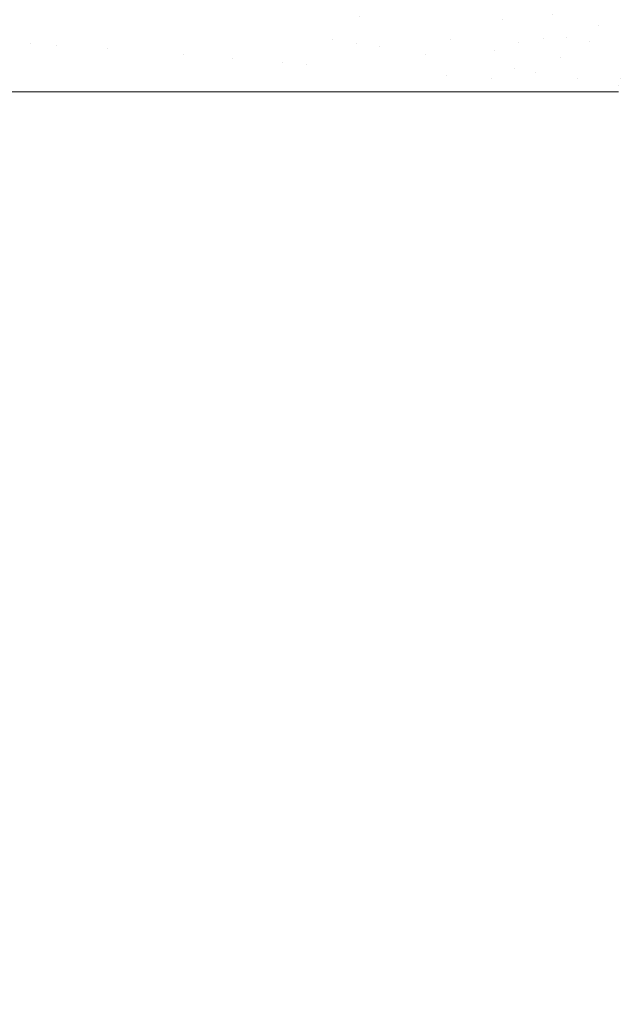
# Model space of a CAD drawing. Header units: centimetres. Extents: x -21.6 to 22.7, y 4.2 to 6.
# Tile 43 of 256: x -21.5455 to -21.5062, y 5.8401 to 5.905. Entities that reach past the tile are written whole.
import ezdxf

# ---------------------------------------------------------------- set-up
doc = ezdxf.new("R2010")
doc.units = ezdxf.units.CM
doc.header["$LTSCALE"] = 2.54
doc.layers.add('Lucido design-1', color=7, linetype='Continuous')

# ---------------------------------------------------------------- blocks, each defined once
blk = doc.blocks.new('Gruppo-3-1')
at = {"color": 7, "linetype": 'Continuous', "lineweight": 9}
for points, invisible_edges in [([(-21.544529, 5.906836, -2276.235509), (-21.546201, 5.907105, -2276.23671), (-21.546494, 5.903559, -2276.23671), (-21.54481, 5.903428, -2276.235509)], 15), ([(-21.54481, 5.903428, -2277.008831), (-21.546494, 5.903559, -2277.00763), (-21.546201, 5.907105, -2277.00763), (-21.544529, 5.906836, -2277.008831)], 15), ([(-21.530949, 5.907138, -2276.228068), (-21.532555, 5.907542, -2276.228801), (-21.532922, 5.904965, -2276.228801), (-21.531295, 5.904703, -2276.228068)], 15), ([(-21.531295, 5.904703, -2277.016272), (-21.532922, 5.904965, -2277.015539), (-21.532555, 5.907542, -2277.015539), (-21.530949, 5.907138, -2277.016272)], 15), ([(-21.531295, 5.904703, -2276.228068), (-21.52968, 5.904443, -2276.227386), (-21.529354, 5.906737, -2276.227386), (-21.530949, 5.907138, -2276.228068)], 15), ([(-21.530949, 5.907138, -2277.016272), (-21.529354, 5.906737, -2277.016954), (-21.52968, 5.904443, -2277.016954), (-21.531295, 5.904703, -2277.016272)], 15), ([(-21.512852, 5.907105, -2276.223055), (-21.51334, 5.906029, -2276.223055), (-21.510754, 5.904512, -2276.222653), (-21.510393, 5.905307, -2276.222653)], 15), ([(-21.510393, 5.905307, -2277.021687), (-21.510754, 5.904512, -2277.021687), (-21.51334, 5.906029, -2277.021285), (-21.512852, 5.907105, -2277.021285)], 15), ([(-21.507357, 5.904586, -2276.222378), (-21.506945, 5.905068, -2276.222378), (-21.508785, 5.907605, -2276.222653), (-21.509413, 5.906872, -2276.222653)], 15), ([(-21.509413, 5.906872, -2277.021687), (-21.508785, 5.907605, -2277.021687), (-21.506945, 5.905068, -2277.021962), (-21.507357, 5.904586, -2277.021962)], 15), ([(-21.54481, 5.903428, -2276.235509), (-21.543127, 5.903297, -2276.234372), (-21.542858, 5.906566, -2276.234372), (-21.544529, 5.906836, -2276.235509)], 15), ([(-21.544529, 5.906836, -2277.008831), (-21.542858, 5.906566, -2277.009968), (-21.543127, 5.903297, -2277.009968), (-21.54481, 5.903428, -2277.008831)], 15), ([(-21.541188, 5.906297, -2276.233297), (-21.542858, 5.906566, -2276.234372), (-21.543127, 5.903297, -2276.234372), (-21.541446, 5.903167, -2276.233297)], 15), ([(-21.541446, 5.903167, -2277.011043), (-21.543127, 5.903297, -2277.009968), (-21.542858, 5.906566, -2277.009968), (-21.541188, 5.906297, -2277.011043)], 15), ([(-21.527771, 5.906339, -2276.226754), (-21.529354, 5.906737, -2276.227386), (-21.52968, 5.904443, -2276.227386), (-21.528078, 5.904185, -2276.226754)], 15), ([(-21.528078, 5.904185, -2277.017586), (-21.52968, 5.904443, -2277.016954), (-21.529354, 5.906737, -2277.016954), (-21.527771, 5.906339, -2277.017586)], 15), ([(-21.521813, 5.903175, -2276.224693), (-21.521235, 5.906463, -2276.224693), (-21.523108, 5.905165, -2276.225141)], 11), ([(-21.523108, 5.905165, -2277.019198), (-21.521235, 5.906463, -2277.019646), (-21.521813, 5.903175, -2277.019646)], 11), ([(-21.521813, 5.903175, -2276.224693), (-21.520286, 5.902929, -2276.224288), (-21.519756, 5.905944, -2276.224288), (-21.521235, 5.906463, -2276.224693)], 15), ([(-21.521235, 5.906463, -2277.019646), (-21.519756, 5.905944, -2277.020052), (-21.520286, 5.902929, -2277.020052), (-21.521813, 5.903175, -2277.019646)], 15), ([(-21.518295, 5.905431, -2276.223922), (-21.51685, 5.904924, -2276.223596), (-21.516482, 5.906238, -2276.223596), (-21.517887, 5.906886, -2276.223922)], 15), ([(-21.517887, 5.906886, -2277.020418), (-21.516482, 5.906238, -2277.020744), (-21.51685, 5.904924, -2277.020744), (-21.518295, 5.905431, -2277.020418)], 15), ([(-21.515094, 5.905598, -2276.223307), (-21.513724, 5.904965, -2276.223055), (-21.51334, 5.906029, -2276.223055), (-21.514659, 5.906803, -2276.223307)], 15), ([(-21.514659, 5.906803, -2277.021032), (-21.51334, 5.906029, -2277.021285), (-21.513724, 5.904965, -2277.021285), (-21.515094, 5.905598, -2277.021032)], 15), ([(-21.509413, 5.906872, -2276.222653), (-21.509947, 5.906099, -2276.222653), (-21.507708, 5.904079, -2276.222378), (-21.507357, 5.904586, -2276.222378)], 15), ([(-21.507357, 5.904586, -2277.021962), (-21.507708, 5.904079, -2277.021962), (-21.509947, 5.906099, -2277.021687), (-21.509413, 5.906872, -2277.021687)], 15), ([(-21.541446, 5.903167, -2276.233297), (-21.539768, 5.903036, -2276.232282), (-21.539522, 5.906029, -2276.232282), (-21.541188, 5.906297, -2276.233297)], 15), ([(-21.541188, 5.906297, -2277.011043), (-21.539522, 5.906029, -2277.012058), (-21.539768, 5.903036, -2277.012058), (-21.541446, 5.903167, -2277.011043)], 15), ([(-21.53786, 5.905761, -2276.231327), (-21.539522, 5.906029, -2276.232282), (-21.539768, 5.903036, -2276.232282), (-21.538096, 5.902906, -2276.231327)], 15), ([(-21.538096, 5.902906, -2277.013013), (-21.539768, 5.903036, -2277.012058), (-21.539522, 5.906029, -2277.012058), (-21.53786, 5.905761, -2277.013013)], 15), ([(-21.538096, 5.902906, -2276.231327), (-21.53643, 5.902777, -2276.230429), (-21.536206, 5.905495, -2276.230429), (-21.53786, 5.905761, -2276.231327)], 15), ([(-21.53786, 5.905761, -2277.013013), (-21.536206, 5.905495, -2277.013911), (-21.53643, 5.902777, -2277.013911), (-21.538096, 5.902906, -2277.013013)], 15), ([(-21.528078, 5.904185, -2276.226754), (-21.526489, 5.903929, -2276.22617), (-21.526202, 5.905944, -2276.22617), (-21.527771, 5.906339, -2276.226754)], 15), ([(-21.527771, 5.906339, -2277.017586), (-21.526202, 5.905944, -2277.01817), (-21.526489, 5.903929, -2277.01817), (-21.528078, 5.904185, -2277.017586)], 15), ([(-21.526202, 5.905944, -2276.22617), (-21.526489, 5.903929, -2276.22617), (-21.524915, 5.903675, -2276.225633), (-21.524647, 5.905553, -2276.225633)], 15), ([(-21.524647, 5.905553, -2277.018707), (-21.524915, 5.903675, -2277.018707), (-21.526489, 5.903929, -2277.01817), (-21.526202, 5.905944, -2277.01817)], 15), ([(-21.518295, 5.905431, -2276.223922), (-21.519756, 5.905944, -2276.224288), (-21.520286, 5.902929, -2276.224288), (-21.518777, 5.902686, -2276.223922)], 15), ([(-21.518777, 5.902686, -2277.020418), (-21.520286, 5.902929, -2277.020052), (-21.519756, 5.905944, -2277.020052), (-21.518295, 5.905431, -2277.020418)], 15), ([(-21.515094, 5.905598, -2276.223307), (-21.516482, 5.906238, -2276.223596), (-21.51685, 5.904924, -2276.223596), (-21.515423, 5.904423, -2276.223307)], 15), ([(-21.515423, 5.904423, -2277.021032), (-21.51685, 5.904924, -2277.020744), (-21.516482, 5.906238, -2277.020744), (-21.515094, 5.905598, -2277.021032)], 15), ([(-21.511038, 5.903726, -2276.222653), (-21.510754, 5.904512, -2276.222653), (-21.51334, 5.906029, -2276.223055), (-21.513724, 5.904965, -2276.223055)], 15), ([(-21.513724, 5.904965, -2277.021285), (-21.51334, 5.906029, -2277.021285), (-21.510754, 5.904512, -2277.021687), (-21.511038, 5.903726, -2277.021687)], 15), ([(-21.508001, 5.903559, -2276.222378), (-21.507708, 5.904079, -2276.222378), (-21.509947, 5.906099, -2276.222653), (-21.510393, 5.905307, -2276.222653)], 15), ([(-21.510393, 5.905307, -2277.021687), (-21.509947, 5.906099, -2277.021687), (-21.507708, 5.904079, -2277.021962), (-21.508001, 5.903559, -2277.021962)], 15), ([(-21.504664, 5.903012, -2276.22222), (-21.505944, 5.905899, -2276.222378), (-21.506473, 5.90551, -2276.222378)], 11), ([(-21.506473, 5.90551, -2277.021962), (-21.505944, 5.905899, -2277.021962), (-21.504664, 5.903012, -2277.02212)], 11), ([(-21.534559, 5.905229, -2276.229588), (-21.536206, 5.905495, -2276.230429), (-21.53643, 5.902777, -2276.230429), (-21.534772, 5.902648, -2276.229588)], 15), ([(-21.534772, 5.902648, -2277.014752), (-21.53643, 5.902777, -2277.013911), (-21.536206, 5.905495, -2277.013911), (-21.534559, 5.905229, -2277.014752)], 15), ([(-21.534772, 5.902648, -2276.229588), (-21.533124, 5.90252, -2276.228801), (-21.532922, 5.904965, -2276.228801), (-21.534559, 5.905229, -2276.229588)], 15), ([(-21.534559, 5.905229, -2277.014752), (-21.532922, 5.904965, -2277.015539), (-21.533124, 5.90252, -2277.015539), (-21.534772, 5.902648, -2277.014752)], 15), ([(-21.524647, 5.905553, -2276.225633), (-21.524915, 5.903675, -2276.225633), (-21.523356, 5.903424, -2276.225141), (-21.523108, 5.905165, -2276.225141)], 15), ([(-21.523108, 5.905165, -2277.019198), (-21.523356, 5.903424, -2277.019198), (-21.524915, 5.903675, -2277.018707), (-21.524647, 5.905553, -2277.018707)], 15), ([(-21.523108, 5.905165, -2276.225141), (-21.523356, 5.903424, -2276.225141), (-21.521813, 5.903175, -2276.224693)], 11), ([(-21.521813, 5.903175, -2277.019646), (-21.523356, 5.903424, -2277.019198), (-21.523108, 5.905165, -2277.019198)], 11), ([(-21.517113, 5.903657, -2276.223596), (-21.51685, 5.904924, -2276.223596), (-21.518295, 5.905431, -2276.223922), (-21.518777, 5.902686, -2276.223922)], 15), ([(-21.518777, 5.902686, -2277.020418), (-21.518295, 5.905431, -2277.020418), (-21.51685, 5.904924, -2277.020744), (-21.517113, 5.903657, -2277.020744)], 15), ([(-21.515423, 5.904423, -2276.223307), (-21.514015, 5.903929, -2276.223055), (-21.513724, 5.904965, -2276.223055), (-21.515094, 5.905598, -2276.223307)], 15), ([(-21.515094, 5.905598, -2277.021032), (-21.513724, 5.904965, -2277.021285), (-21.514015, 5.903929, -2277.021285), (-21.515423, 5.904423, -2277.021032)], 15), ([(-21.510393, 5.905307, -2276.222653), (-21.510754, 5.904512, -2276.222653), (-21.509487, 5.903769, -2276.2225)], 11), ([(-21.509487, 5.903769, -2277.02184), (-21.510754, 5.904512, -2277.021687), (-21.510393, 5.905307, -2277.021687)], 11), ([(-21.509487, 5.903769, -2276.2225), (-21.508238, 5.903036, -2276.222378), (-21.508001, 5.903559, -2276.222378), (-21.510393, 5.905307, -2276.222653)], 15), ([(-21.510393, 5.905307, -2277.021687), (-21.508001, 5.903559, -2277.021962), (-21.508238, 5.903036, -2277.021962), (-21.509487, 5.903769, -2277.02184)], 15), ([(-21.506473, 5.90551, -2276.222378), (-21.506945, 5.905068, -2276.222378), (-21.505157, 5.902603, -2276.22222), (-21.504664, 5.903012, -2276.22222)], 15), ([(-21.504664, 5.903012, -2277.02212), (-21.505157, 5.902603, -2277.02212), (-21.506945, 5.905068, -2277.021962), (-21.506473, 5.90551, -2277.021962)], 15), ([(-21.531295, 5.904703, -2276.228068), (-21.532922, 5.904965, -2276.228801), (-21.533124, 5.90252, -2276.228801), (-21.531486, 5.902393, -2276.228068)], 15), ([(-21.531486, 5.902393, -2277.016272), (-21.533124, 5.90252, -2277.015539), (-21.532922, 5.904965, -2277.015539), (-21.531295, 5.904703, -2277.016272)], 15), ([(-21.531486, 5.902393, -2276.228068), (-21.52986, 5.902266, -2276.227386), (-21.52968, 5.904443, -2276.227386), (-21.531295, 5.904703, -2276.228068)], 15), ([(-21.531295, 5.904703, -2277.016272), (-21.52968, 5.904443, -2277.016954), (-21.52986, 5.902266, -2277.016954), (-21.531486, 5.902393, -2277.016272)], 15), ([(-21.528078, 5.904185, -2276.226754), (-21.52968, 5.904443, -2276.227386), (-21.52986, 5.902266, -2276.227386), (-21.528246, 5.902141, -2276.226754)], 15), ([(-21.528246, 5.902141, -2277.017586), (-21.52986, 5.902266, -2277.016954), (-21.52968, 5.904443, -2277.016954), (-21.528078, 5.904185, -2277.017586)], 15), ([(-21.515423, 5.904423, -2276.223307), (-21.51685, 5.904924, -2276.223596), (-21.517113, 5.903657, -2276.223596), (-21.515659, 5.903291, -2276.223307)], 15), ([(-21.515659, 5.903291, -2277.021032), (-21.517113, 5.903657, -2277.020744), (-21.51685, 5.904924, -2277.020744), (-21.515423, 5.904423, -2277.021032)], 15), ([(-21.513724, 5.904965, -2276.223055), (-21.514015, 5.903929, -2276.223055), (-21.512624, 5.903441, -2276.222837)], 11), ([(-21.512624, 5.903441, -2277.021503), (-21.514015, 5.903929, -2277.021285), (-21.513724, 5.904965, -2277.021285)], 11), ([(-21.512624, 5.903441, -2276.222837), (-21.511252, 5.902959, -2276.222653), (-21.511038, 5.903726, -2276.222653), (-21.513724, 5.904965, -2276.223055)], 15), ([(-21.513724, 5.904965, -2277.021285), (-21.511038, 5.903726, -2277.021687), (-21.511252, 5.902959, -2277.021687), (-21.512624, 5.903441, -2277.021503)], 15), ([(-21.509487, 5.903769, -2276.2225), (-21.510754, 5.904512, -2276.222653), (-21.511038, 5.903726, -2276.222653)], 11), ([(-21.511038, 5.903726, -2277.021687), (-21.510754, 5.904512, -2277.021687), (-21.509487, 5.903769, -2277.02184)], 11), ([(-21.507357, 5.904586, -2276.222378), (-21.507708, 5.904079, -2276.222378), (-21.505533, 5.902116, -2276.22222), (-21.505157, 5.902603, -2276.22222)], 15), ([(-21.505157, 5.902603, -2277.02212), (-21.505533, 5.902116, -2277.02212), (-21.507708, 5.904079, -2277.021962), (-21.507357, 5.904586, -2277.021962)], 15), ([(-21.505157, 5.902603, -2276.22222), (-21.506945, 5.905068, -2276.222378), (-21.507357, 5.904586, -2276.222378)], 11), ([(-21.507357, 5.904586, -2277.021962), (-21.506945, 5.905068, -2277.021962), (-21.505157, 5.902603, -2277.02212)], 11), ([(-21.528246, 5.902141, -2276.226754), (-21.526647, 5.902017, -2276.22617), (-21.526489, 5.903929, -2276.22617), (-21.528078, 5.904185, -2276.226754)], 15), ([(-21.528078, 5.904185, -2277.017586), (-21.526489, 5.903929, -2277.01817), (-21.526647, 5.902017, -2277.01817), (-21.528246, 5.902141, -2277.017586)], 15), ([(-21.524915, 5.903675, -2276.225633), (-21.526489, 5.903929, -2276.22617), (-21.526647, 5.902017, -2276.22617)], 11), ([(-21.526647, 5.902017, -2277.01817), (-21.526489, 5.903929, -2277.01817), (-21.524915, 5.903675, -2277.018707)], 11), ([(-21.515659, 5.903291, -2276.223307), (-21.514222, 5.902929, -2276.223055), (-21.514015, 5.903929, -2276.223055), (-21.515423, 5.904423, -2276.223307)], 15), ([(-21.515423, 5.904423, -2277.021032), (-21.514015, 5.903929, -2277.021285), (-21.514222, 5.902929, -2277.021285), (-21.515659, 5.903291, -2277.021032)], 15), ([(-21.512624, 5.903441, -2276.222837), (-21.514015, 5.903929, -2276.223055), (-21.514222, 5.902929, -2276.223055)], 11), ([(-21.514222, 5.902929, -2277.021285), (-21.514015, 5.903929, -2277.021285), (-21.512624, 5.903441, -2277.021503)], 11), ([(-21.505533, 5.902116, -2276.22222), (-21.507708, 5.904079, -2276.222378), (-21.508001, 5.903559, -2276.222378)], 11), ([(-21.508001, 5.903559, -2277.021962), (-21.507708, 5.904079, -2277.021962), (-21.505533, 5.902116, -2277.02212)], 11), ([(-21.54481, 5.903428, -2276.235509), (-21.546494, 5.903559, -2276.23671), (-21.546847, 5.900212, -2276.236904), (-21.544888, 5.900212, -2276.235521)], 11), ([(-21.544887, 5.900212, -2277.008817), (-21.546458, 5.900212, -2277.007721), (-21.546494, 5.903559, -2277.00763), (-21.54481, 5.903428, -2277.008831)], 14), ([(-21.54481, 5.903428, -2276.235509), (-21.544888, 5.900212, -2276.235521), (-21.544116, 5.900212, -2276.234975)], 9), ([(-21.543724, 5.900212, -2277.009627), (-21.544887, 5.900212, -2277.008817), (-21.54481, 5.903428, -2277.008831)], 10), ([(-21.543127, 5.903297, -2276.234372), (-21.54481, 5.903428, -2276.235509), (-21.544116, 5.900212, -2276.234975)], 11), ([(-21.54481, 5.903428, -2277.008831), (-21.543127, 5.903297, -2277.009968), (-21.543724, 5.900212, -2277.009627)], 11), ([(-21.544116, 5.900212, -2276.234975), (-21.543202, 5.900212, -2276.234385), (-21.543127, 5.903297, -2276.234372)], 10), ([(-21.540972, 5.900212, -2277.011383), (-21.543724, 5.900212, -2277.009627), (-21.543127, 5.903297, -2277.009968), (-21.541446, 5.903167, -2277.011043)], 14), ([(-21.541446, 5.903167, -2276.233297), (-21.543127, 5.903297, -2276.234372), (-21.543202, 5.900212, -2276.234385), (-21.541366, 5.900212, -2276.233198)], 11), ([(-21.541366, 5.900212, -2276.233198), (-21.539836, 5.900212, -2276.232296), (-21.539768, 5.903036, -2276.232282), (-21.541446, 5.903167, -2276.233297)], 14), ([(-21.541446, 5.903167, -2277.011043), (-21.539768, 5.903036, -2277.012058), (-21.540972, 5.900212, -2277.011383)], 11), ([(-21.526647, 5.902017, -2276.22617), (-21.525104, 5.900212, -2276.225641), (-21.524915, 5.903675, -2276.225633)], 11), ([(-21.524915, 5.903675, -2277.018707), (-21.525103, 5.900212, -2277.018695), (-21.526647, 5.902017, -2277.01817)], 11), ([(-21.524915, 5.903675, -2276.225633), (-21.525104, 5.900212, -2276.225641), (-21.524656, 5.900212, -2276.225488)], 9), ([(-21.524257, 5.900212, -2277.018977), (-21.525103, 5.900212, -2277.018695), (-21.524915, 5.903675, -2277.018707)], 10), ([(-21.523356, 5.903424, -2276.225141), (-21.524915, 5.903675, -2276.225633), (-21.524656, 5.900212, -2276.225488)], 11), ([(-21.524915, 5.903675, -2277.018707), (-21.523356, 5.903424, -2277.019198), (-21.524257, 5.900212, -2277.018977)], 11), ([(-21.524656, 5.900212, -2276.225488), (-21.52353, 5.900212, -2276.225155), (-21.523356, 5.903424, -2276.225141)], 10), ([(-21.52146, 5.900212, -2277.019787), (-21.524257, 5.900212, -2277.018977), (-21.523356, 5.903424, -2277.019198), (-21.521813, 5.903175, -2277.019646)], 14), ([(-21.521813, 5.903175, -2276.224693), (-21.523356, 5.903424, -2276.225141), (-21.52353, 5.900212, -2276.225155), (-21.52186, 5.900212, -2276.224661)], 11), ([(-21.52186, 5.900212, -2276.224661), (-21.520433, 5.900212, -2276.224302), (-21.520286, 5.902929, -2276.224288), (-21.521813, 5.903175, -2276.224693)], 14), ([(-21.521813, 5.903175, -2277.019646), (-21.520286, 5.902929, -2277.020052), (-21.52146, 5.900212, -2277.019787)], 11), ([(-21.518777, 5.902686, -2276.223922), (-21.517286, 5.902446, -2276.223596), (-21.517113, 5.903657, -2276.223596)], 11), ([(-21.517113, 5.903657, -2277.020744), (-21.517286, 5.902446, -2277.020744), (-21.518777, 5.902686, -2277.020418)], 11), ([(-21.515659, 5.903291, -2276.223307), (-21.517113, 5.903657, -2276.223596), (-21.517286, 5.902446, -2276.223596), (-21.515813, 5.902208, -2276.223307)], 15), ([(-21.515813, 5.902208, -2277.021032), (-21.517286, 5.902446, -2277.020744), (-21.517113, 5.903657, -2277.020744), (-21.515659, 5.903291, -2277.021032)], 15), ([(-21.515813, 5.902208, -2276.223307), (-21.514358, 5.901974, -2276.223055), (-21.514222, 5.902929, -2276.223055), (-21.515659, 5.903291, -2276.223307)], 15), ([(-21.515659, 5.903291, -2277.021032), (-21.514222, 5.902929, -2277.021285), (-21.514358, 5.901974, -2277.021285), (-21.515813, 5.902208, -2277.021032)], 15), ([(-21.514222, 5.902929, -2276.223055), (-21.514358, 5.901974, -2276.223055), (-21.512923, 5.901743, -2276.222837), (-21.512624, 5.903441, -2276.222837)], 15), ([(-21.512624, 5.903441, -2277.021503), (-21.512923, 5.901743, -2277.021503), (-21.514358, 5.901974, -2277.021285), (-21.514222, 5.902929, -2277.021285)], 15), ([(-21.512923, 5.901743, -2276.222837), (-21.511506, 5.901515, -2276.222653), (-21.511252, 5.902959, -2276.222653), (-21.512624, 5.903441, -2276.222837)], 15), ([(-21.512624, 5.903441, -2277.021503), (-21.511252, 5.902959, -2277.021687), (-21.511506, 5.901515, -2277.021687), (-21.512923, 5.901743, -2277.021503)], 15), ([(-21.511038, 5.903726, -2276.222653), (-21.511252, 5.902959, -2276.222653), (-21.509899, 5.902485, -2276.2225), (-21.509487, 5.903769, -2276.2225)], 15), ([(-21.509487, 5.903769, -2277.02184), (-21.509899, 5.902485, -2277.02184), (-21.511252, 5.902959, -2277.021687), (-21.511038, 5.903726, -2277.021687)], 15), ([(-21.509899, 5.902485, -2276.2225), (-21.508565, 5.902017, -2276.222378), (-21.508238, 5.903036, -2276.222378), (-21.509487, 5.903769, -2276.2225)], 15), ([(-21.509487, 5.903769, -2277.02184), (-21.508238, 5.903036, -2277.021962), (-21.508565, 5.902017, -2277.021962), (-21.509899, 5.902485, -2277.02184)], 15), ([(-21.508001, 5.903559, -2276.222378), (-21.508238, 5.903036, -2276.222378), (-21.505794, 5.901603, -2276.22222), (-21.505533, 5.902116, -2276.22222)], 15), ([(-21.505533, 5.902116, -2277.02212), (-21.505794, 5.901603, -2277.02212), (-21.508238, 5.903036, -2277.021962), (-21.508001, 5.903559, -2277.021962)], 15), ([(-21.538205, 5.900212, -2277.012992), (-21.540972, 5.900212, -2277.011383), (-21.539768, 5.903036, -2277.012058)], 10), ([(-21.539768, 5.903036, -2276.232282), (-21.539836, 5.900212, -2276.232296), (-21.538601, 5.900212, -2276.231568)], 9), ([(-21.538601, 5.900212, -2276.231568), (-21.538096, 5.902906, -2276.231327), (-21.539768, 5.903036, -2276.232282)], 11), ([(-21.539768, 5.903036, -2277.012058), (-21.538096, 5.902906, -2277.013013), (-21.538205, 5.900212, -2277.012992)], 11), ([(-21.538601, 5.900212, -2276.231568), (-21.535824, 5.900212, -2276.230082), (-21.53643, 5.902777, -2276.230429), (-21.538096, 5.902906, -2276.231327)], 14), ([(-21.538096, 5.902906, -2277.013013), (-21.53643, 5.902777, -2277.013911), (-21.535427, 5.900212, -2277.014459), (-21.538205, 5.900212, -2277.012992)], 11), ([(-21.534772, 5.902648, -2276.229588), (-21.53643, 5.902777, -2276.230429), (-21.535824, 5.900212, -2276.230082)], 11), ([(-21.535427, 5.900212, -2277.014459), (-21.53643, 5.902777, -2277.013911), (-21.534772, 5.902648, -2277.014752)], 11), ([(-21.535824, 5.900212, -2276.230082), (-21.534831, 5.900212, -2276.229601), (-21.534772, 5.902648, -2276.229588)], 10), ([(-21.534772, 5.902648, -2277.014752), (-21.533124, 5.90252, -2277.015539), (-21.532641, 5.900212, -2277.015787), (-21.535427, 5.900212, -2277.014459)], 11), ([(-21.534831, 5.900212, -2276.229601), (-21.533039, 5.900212, -2276.228734), (-21.533124, 5.90252, -2276.228801), (-21.534772, 5.902648, -2276.229588)], 14), ([(-21.531486, 5.902393, -2276.228068), (-21.533124, 5.90252, -2276.228801), (-21.533039, 5.900212, -2276.228734), (-21.531538, 5.900212, -2276.228082)], 11), ([(-21.532641, 5.900212, -2277.015787), (-21.533124, 5.90252, -2277.015539), (-21.531486, 5.902393, -2277.016272)], 11), ([(-21.518913, 5.900212, -2277.020413), (-21.52146, 5.900212, -2277.019787), (-21.520286, 5.902929, -2277.020052), (-21.518777, 5.902686, -2277.020418)], 14), ([(-21.518777, 5.902686, -2276.223922), (-21.520286, 5.902929, -2276.224288), (-21.520433, 5.900212, -2276.224302), (-21.519064, 5.900212, -2276.223957)], 11), ([(-21.519064, 5.900212, -2276.223957), (-21.518914, 5.900212, -2276.223925), (-21.518777, 5.902686, -2276.223922)], 10), ([(-21.517381, 5.901297, -2276.223596), (-21.517286, 5.902446, -2276.223596), (-21.518777, 5.902686, -2276.223922), (-21.518914, 5.900212, -2276.223925)], 15), ([(-21.518913, 5.900212, -2277.020413), (-21.518777, 5.902686, -2277.020418), (-21.517286, 5.902446, -2277.020744), (-21.517381, 5.901297, -2277.020744)], 15), ([(-21.509899, 5.902485, -2276.2225), (-21.511252, 5.902959, -2276.222653), (-21.511506, 5.901515, -2276.222653)], 11), ([(-21.511506, 5.901515, -2277.021687), (-21.511252, 5.902959, -2277.021687), (-21.509899, 5.902485, -2277.02184)], 11), ([(-21.511506, 5.901515, -2276.222653), (-21.508732, 5.901068, -2276.222378), (-21.508565, 5.902017, -2276.222378), (-21.509899, 5.902485, -2276.2225)], 15), ([(-21.509899, 5.902485, -2277.02184), (-21.508565, 5.902017, -2277.021962), (-21.508732, 5.901068, -2277.021962), (-21.511506, 5.901515, -2277.021687)], 15), ([(-21.505794, 5.901603, -2276.22222), (-21.508238, 5.903036, -2276.222378), (-21.508565, 5.902017, -2276.222378), (-21.505955, 5.901101, -2276.22222)], 15), ([(-21.505955, 5.901101, -2277.02212), (-21.508565, 5.902017, -2277.021962), (-21.508238, 5.903036, -2277.021962), (-21.505794, 5.901603, -2277.02212)], 15), ([(-21.531486, 5.902393, -2277.016272), (-21.52986, 5.902266, -2277.016954), (-21.529849, 5.900212, -2277.016981), (-21.532641, 5.900212, -2277.015787)], 11), ([(-21.531486, 5.902393, -2276.228068), (-21.531538, 5.900212, -2276.228082), (-21.530248, 5.900212, -2276.227521)], 9), ([(-21.530248, 5.900212, -2276.227521), (-21.52986, 5.902266, -2276.227386), (-21.531486, 5.902393, -2276.228068)], 11), ([(-21.528246, 5.902141, -2276.226754), (-21.52986, 5.902266, -2276.227386), (-21.530248, 5.900212, -2276.227521), (-21.527453, 5.900212, -2276.226441)], 11), ([(-21.529849, 5.900212, -2277.016981), (-21.52986, 5.902266, -2277.016954), (-21.528246, 5.902141, -2277.017586)], 11), ([(-21.528246, 5.902141, -2277.017586), (-21.527054, 5.900212, -2277.018043), (-21.529849, 5.900212, -2277.016981)], 9), ([(-21.526647, 5.902017, -2276.22617), (-21.528246, 5.902141, -2276.226754), (-21.527453, 5.900212, -2276.226441)], 11), ([(-21.528246, 5.902141, -2277.017586), (-21.526647, 5.902017, -2277.01817), (-21.526693, 5.900212, -2277.018164), (-21.527054, 5.900212, -2277.018043)], 11), ([(-21.527453, 5.900212, -2276.226441), (-21.526691, 5.900212, -2276.226181), (-21.526647, 5.902017, -2276.22617)], 10), ([(-21.525103, 5.900212, -2277.018695), (-21.526693, 5.900212, -2277.018164), (-21.526647, 5.902017, -2277.01817)], 10), ([(-21.526647, 5.902017, -2276.22617), (-21.526691, 5.900212, -2276.226181), (-21.525104, 5.900212, -2276.225641)], 9), ([(-21.515813, 5.902208, -2276.223307), (-21.517286, 5.902446, -2276.223596), (-21.517381, 5.901297, -2276.223596), (-21.515897, 5.901181, -2276.223307)], 15), ([(-21.515897, 5.901181, -2277.021032), (-21.517381, 5.901297, -2277.020744), (-21.517286, 5.902446, -2277.020744), (-21.515813, 5.902208, -2277.021032)], 15), ([(-21.515897, 5.901181, -2276.223307), (-21.514433, 5.901068, -2276.223055), (-21.514358, 5.901974, -2276.223055), (-21.515813, 5.902208, -2276.223307)], 15), ([(-21.515813, 5.902208, -2277.021032), (-21.514358, 5.901974, -2277.021285), (-21.514433, 5.901068, -2277.021285), (-21.515897, 5.901181, -2277.021032)], 15), ([(-21.512923, 5.901743, -2276.222837), (-21.514358, 5.901974, -2276.223055), (-21.514433, 5.901068, -2276.223055)], 11), ([(-21.514433, 5.901068, -2277.021285), (-21.514358, 5.901974, -2277.021285), (-21.512923, 5.901743, -2277.021503)], 11), ([(-21.507909, 5.900212, -2276.222316), (-21.508565, 5.902017, -2276.222378), (-21.508732, 5.901068, -2276.222378)], 11), ([(-21.506037, 5.900633, -2277.02212), (-21.508732, 5.901068, -2277.021962), (-21.508565, 5.902017, -2277.021962), (-21.505955, 5.901101, -2277.02212)], 15), ([(-21.505955, 5.901101, -2276.22222), (-21.508565, 5.902017, -2276.222378), (-21.507909, 5.900212, -2276.222316)], 11), ([(-21.518914, 5.900212, -2276.223925), (-21.517407, 5.900212, -2276.22361), (-21.517381, 5.901297, -2276.223596)], 10), ([(-21.517381, 5.901297, -2277.020744), (-21.517407, 5.900212, -2277.02073), (-21.518665, 5.900212, -2277.020474), (-21.518913, 5.900212, -2277.020413)], 9), ([(-21.515897, 5.901181, -2276.223307), (-21.517381, 5.901297, -2276.223596), (-21.517407, 5.900212, -2276.22361), (-21.51627, 5.900212, -2276.223372)], 11), ([(-21.515871, 5.900212, -2277.021042), (-21.517407, 5.900212, -2277.02073), (-21.517381, 5.901297, -2277.020744), (-21.515897, 5.901181, -2277.021032)], 14), ([(-21.513479, 5.900212, -2276.222905), (-21.512923, 5.901743, -2276.222837), (-21.514433, 5.901068, -2276.223055)], 11), ([(-21.514433, 5.901068, -2277.021285), (-21.512923, 5.901743, -2277.021503), (-21.513081, 5.900212, -2277.021493)], 11), ([(-21.513479, 5.900212, -2276.222905), (-21.513006, 5.900212, -2276.222845), (-21.512923, 5.901743, -2276.222837)], 10), ([(-21.512923, 5.901743, -2277.021503), (-21.513007, 5.900212, -2277.021501), (-21.513081, 5.900212, -2277.021493)], 9), ([(-21.512923, 5.901743, -2277.021503), (-21.511506, 5.901515, -2277.021687), (-21.510294, 5.900212, -2277.021828), (-21.513007, 5.900212, -2277.021501)], 11), ([(-21.513006, 5.900212, -2276.222845), (-21.510692, 5.900212, -2276.222553), (-21.511506, 5.901515, -2276.222653), (-21.512923, 5.901743, -2276.222837)], 14), ([(-21.508732, 5.901068, -2276.222378), (-21.511506, 5.901515, -2276.222653), (-21.510692, 5.900212, -2276.222553)], 11), ([(-21.510294, 5.900212, -2277.021828), (-21.511506, 5.901515, -2277.021687), (-21.508732, 5.901068, -2277.021962)], 11), ([(-21.51627, 5.900212, -2276.223372), (-21.514454, 5.900212, -2276.223068), (-21.514433, 5.901068, -2276.223055), (-21.515897, 5.901181, -2276.223307)], 14), ([(-21.515897, 5.901181, -2277.021032), (-21.514433, 5.901068, -2277.021285), (-21.514454, 5.900212, -2277.021271), (-21.515871, 5.900212, -2277.021042)], 11), ([(-21.514433, 5.901068, -2276.223055), (-21.514454, 5.900212, -2276.223068), (-21.513479, 5.900212, -2276.222905)], 9), ([(-21.513081, 5.900212, -2277.021493), (-21.514454, 5.900212, -2277.021271), (-21.514433, 5.901068, -2277.021285)], 10), ([(-21.510692, 5.900212, -2276.222553), (-21.508779, 5.900212, -2276.22239), (-21.508732, 5.901068, -2276.222378)], 10), ([(-21.508732, 5.901068, -2277.021962), (-21.507512, 5.900212, -2277.022049), (-21.510294, 5.900212, -2277.021828)], 9), ([(-21.508732, 5.901068, -2276.222378), (-21.508779, 5.900212, -2276.22239), (-21.507909, 5.900212, -2276.222316)], 9), ([(-21.507512, 5.900212, -2277.022049), (-21.508732, 5.901068, -2277.021962), (-21.506037, 5.900633, -2277.02212)], 11), ([(-21.507909, 5.900212, -2276.222316), (-21.50606, 5.900212, -2276.222233), (-21.505955, 5.901101, -2276.22222)], 10), ([(-21.506037, 5.900633, -2277.02212), (-21.50606, 5.900212, -2277.022106), (-21.507512, 5.900212, -2277.022049)], 9), ([(-21.544888, 5.900212, -2276.235521), (-21.546847, 5.900212, -2276.236904), (-21.546847, 4.300212, -2276.236904), (-21.544888, 4.300212, -2276.235521)], 10), ([(-21.544887, 4.300212, -2277.008817), (-21.546458, 4.300212, -2277.007721), (-21.546458, 5.900212, -2277.007721), (-21.544887, 5.900212, -2277.008817)], 10), ([(-21.544888, 4.300212, -2276.235521), (-21.544116, 4.300212, -2276.234975), (-21.544116, 5.900212, -2276.234975), (-21.544888, 5.900212, -2276.235521)], 10), ([(-21.544887, 5.900212, -2277.008817), (-21.543724, 5.900212, -2277.009627), (-21.543724, 4.300212, -2277.009627), (-21.544887, 4.300212, -2277.008817)], 10), ([(-21.543202, 5.900212, -2276.234385), (-21.544116, 5.900212, -2276.234975), (-21.544116, 4.300212, -2276.234975), (-21.543202, 4.300212, -2276.234385)], 10), ([(-21.543724, 5.900212, -2277.009627), (-21.540972, 5.900212, -2277.011383), (-21.540972, 4.300212, -2277.011383), (-21.543204, 4.300212, -2277.009959)], 10), ([(-21.543204, 4.300212, -2277.009959), (-21.543724, 4.300212, -2277.009627), (-21.543724, 5.900212, -2277.009627)], 10), ([(-21.543202, 4.300212, -2276.234385), (-21.541366, 4.300212, -2276.233198), (-21.541366, 5.900212, -2276.233198), (-21.543202, 5.900212, -2276.234385)], 10), ([(-21.539836, 5.900212, -2276.232296), (-21.541366, 5.900212, -2276.233198), (-21.541366, 4.300212, -2276.233198), (-21.539836, 4.300212, -2276.232296)], 10), ([(-21.540972, 5.900212, -2277.011383), (-21.538205, 5.900212, -2277.012992), (-21.538205, 4.300212, -2277.012992), (-21.539836, 4.300212, -2277.012044)], 10), ([(-21.539836, 4.300212, -2277.012044), (-21.540972, 4.300212, -2277.011383), (-21.540972, 5.900212, -2277.011383)], 10), ([(-21.539836, 4.300212, -2276.232296), (-21.538601, 4.300212, -2276.231568), (-21.538601, 5.900212, -2276.231568), (-21.539836, 5.900212, -2276.232296)], 10), ([(-21.535824, 5.900212, -2276.230082), (-21.538601, 5.900212, -2276.231568), (-21.538601, 4.300212, -2276.231568), (-21.536493, 4.300212, -2276.23044)], 10), ([(-21.538205, 5.900212, -2277.012992), (-21.535427, 5.900212, -2277.014459), (-21.535427, 4.300212, -2277.014459), (-21.536491, 4.300212, -2277.013897)], 10), ([(-21.536491, 4.300212, -2277.013897), (-21.538205, 4.300212, -2277.012992), (-21.538205, 5.900212, -2277.012992)], 10), ([(-21.536493, 4.300212, -2276.23044), (-21.535824, 4.300212, -2276.230082), (-21.535824, 5.900212, -2276.230082)], 10), ([(-21.534831, 5.900212, -2276.229601), (-21.535824, 5.900212, -2276.230082), (-21.535824, 4.300212, -2276.230082), (-21.534831, 4.300212, -2276.229601)], 10), ([(-21.535427, 5.900212, -2277.014459), (-21.532641, 5.900212, -2277.015787), (-21.532641, 4.300212, -2277.015787), (-21.533181, 4.300212, -2277.01553)], 10), ([(-21.533181, 4.300212, -2277.01553), (-21.535427, 4.300212, -2277.014459), (-21.535427, 5.900212, -2277.014459)], 10), ([(-21.534831, 4.300212, -2276.229601), (-21.533039, 4.300212, -2276.228734), (-21.533039, 5.900212, -2276.228734), (-21.534831, 5.900212, -2276.229601)], 10), ([(-21.531538, 5.900212, -2276.228082), (-21.533039, 5.900212, -2276.228734), (-21.533039, 4.300212, -2276.228734), (-21.531538, 4.300212, -2276.228082)], 10), ([(-21.529914, 4.300212, -2277.016953), (-21.532641, 4.300212, -2277.015787), (-21.532641, 5.900212, -2277.015787), (-21.529849, 5.900212, -2277.016981)], 10), ([(-21.531538, 4.300212, -2276.228082), (-21.530248, 4.300212, -2276.227521), (-21.530248, 5.900212, -2276.227521), (-21.531538, 5.900212, -2276.228082)], 10), ([(-21.527453, 5.900212, -2276.226441), (-21.530248, 5.900212, -2276.227521), (-21.530248, 4.300212, -2276.227521), (-21.528293, 4.300212, -2276.226766)], 10), ([(-21.529849, 5.900212, -2277.016981), (-21.529849, 4.300212, -2277.016981), (-21.529914, 4.300212, -2277.016953)], 9), ([(-21.529849, 4.300212, -2277.016981), (-21.529849, 5.900212, -2277.016981), (-21.527054, 5.900212, -2277.018043), (-21.527054, 4.300212, -2277.018043)], 5), ([(-21.528293, 4.300212, -2276.226766), (-21.527453, 4.300212, -2276.226441), (-21.527453, 5.900212, -2276.226441)], 10), ([(-21.526691, 5.900212, -2276.226181), (-21.527453, 5.900212, -2276.226441), (-21.527453, 4.300212, -2276.226441), (-21.526691, 4.300212, -2276.226181)], 10), ([(-21.526693, 4.300212, -2277.018164), (-21.527054, 4.300212, -2277.018043), (-21.527054, 5.900212, -2277.018043), (-21.526693, 5.900212, -2277.018164)], 10), ([(-21.525103, 4.300212, -2277.018695), (-21.526693, 4.300212, -2277.018164), (-21.526693, 5.900212, -2277.018164), (-21.525103, 5.900212, -2277.018695)], 10), ([(-21.526691, 4.300212, -2276.226181), (-21.525104, 4.300212, -2276.225641), (-21.525104, 5.900212, -2276.225641), (-21.526691, 5.900212, -2276.226181)], 10), ([(-21.525104, 4.300212, -2276.225641), (-21.524656, 4.300212, -2276.225488), (-21.524656, 5.900212, -2276.225488), (-21.525104, 5.900212, -2276.225641)], 10), ([(-21.525103, 5.900212, -2277.018695), (-21.524257, 5.900212, -2277.018977), (-21.524257, 4.300212, -2277.018977), (-21.525103, 4.300212, -2277.018695)], 10), ([(-21.52353, 5.900212, -2276.225155), (-21.524656, 5.900212, -2276.225488), (-21.524656, 4.300212, -2276.225488), (-21.52353, 4.300212, -2276.225155)], 10), ([(-21.524257, 5.900212, -2277.018977), (-21.52146, 5.900212, -2277.019787), (-21.52146, 4.300212, -2277.019787), (-21.521974, 4.300212, -2277.019638)], 10), ([(-21.521974, 4.300212, -2277.019638), (-21.524257, 4.300212, -2277.018977), (-21.524257, 5.900212, -2277.018977)], 10), ([(-21.52353, 4.300212, -2276.225155), (-21.52186, 4.300212, -2276.224661), (-21.52186, 5.900212, -2276.224661), (-21.52353, 5.900212, -2276.225155)], 10), ([(-21.520433, 5.900212, -2276.224302), (-21.52186, 5.900212, -2276.224661), (-21.52186, 4.300212, -2276.224661), (-21.520433, 4.300212, -2276.224302)], 10), ([(-21.518913, 4.300212, -2277.020413), (-21.52146, 4.300212, -2277.019787), (-21.52146, 5.900212, -2277.019787), (-21.518913, 5.900212, -2277.020413)], 10), ([(-21.520433, 4.300212, -2276.224302), (-21.519064, 4.300212, -2276.223957), (-21.519064, 5.900212, -2276.223957), (-21.520433, 5.900212, -2276.224302)], 10), ([(-21.518914, 5.900212, -2276.223925), (-21.519064, 5.900212, -2276.223957), (-21.519064, 4.300212, -2276.223957), (-21.518914, 4.300212, -2276.223925)], 10), ([(-21.518914, 4.300212, -2276.223925), (-21.517407, 4.300212, -2276.22361), (-21.517407, 5.900212, -2276.22361), (-21.518914, 5.900212, -2276.223925)], 10), ([(-21.518913, 5.900212, -2277.020413), (-21.518665, 5.900212, -2277.020474), (-21.518665, 4.300212, -2277.020474), (-21.518913, 4.300212, -2277.020413)], 10), ([(-21.517407, 4.300212, -2277.02073), (-21.518665, 4.300212, -2277.020474), (-21.518665, 5.900212, -2277.020474), (-21.517407, 5.900212, -2277.02073)], 10), ([(-21.517407, 4.300212, -2276.22361), (-21.51627, 4.300212, -2276.223372), (-21.51627, 5.900212, -2276.223372), (-21.517407, 5.900212, -2276.22361)], 10), ([(-21.517407, 5.900212, -2277.02073), (-21.515871, 5.900212, -2277.021042), (-21.515871, 4.300212, -2277.021042), (-21.517407, 4.300212, -2277.02073)], 10), ([(-21.514454, 5.900212, -2276.223068), (-21.51627, 5.900212, -2276.223372), (-21.51627, 4.300212, -2276.223372), (-21.514454, 4.300212, -2276.223068)], 10), ([(-21.514454, 4.300212, -2277.021271), (-21.515871, 4.300212, -2277.021042), (-21.515871, 5.900212, -2277.021042), (-21.514454, 5.900212, -2277.021271)], 10), ([(-21.514454, 4.300212, -2276.223068), (-21.513479, 4.300212, -2276.222905), (-21.513479, 5.900212, -2276.222905), (-21.514454, 5.900212, -2276.223068)], 10), ([(-21.514454, 5.900212, -2277.021271), (-21.513081, 5.900212, -2277.021493), (-21.513081, 4.300212, -2277.021493), (-21.514454, 4.300212, -2277.021271)], 10), ([(-21.513006, 5.900212, -2276.222845), (-21.513479, 5.900212, -2276.222905), (-21.513479, 4.300212, -2276.222905), (-21.513006, 4.300212, -2276.222845)], 10), ([(-21.513007, 4.300212, -2277.021501), (-21.513081, 4.300212, -2277.021493), (-21.513081, 5.900212, -2277.021493), (-21.513007, 5.900212, -2277.021501)], 10), ([(-21.513007, 5.900212, -2277.021501), (-21.510294, 5.900212, -2277.021828), (-21.510294, 4.300212, -2277.021828), (-21.513007, 4.300212, -2277.021501)], 10), ([(-21.513006, 4.300212, -2276.222845), (-21.510692, 4.300212, -2276.222553), (-21.510692, 5.900212, -2276.222553), (-21.513006, 5.900212, -2276.222845)], 10), ([(-21.508779, 5.900212, -2276.22239), (-21.510692, 5.900212, -2276.222553), (-21.510692, 4.300212, -2276.222553), (-21.508779, 4.300212, -2276.22239)], 10), ([(-21.510294, 5.900212, -2277.021828), (-21.507512, 5.900212, -2277.022049), (-21.507512, 4.300212, -2277.022049), (-21.508778, 4.300212, -2277.021948)], 10), ([(-21.508778, 4.300212, -2277.021948), (-21.510294, 4.300212, -2277.021828), (-21.510294, 5.900212, -2277.021828)], 10), ([(-21.508779, 4.300212, -2276.22239), (-21.507909, 4.300212, -2276.222316), (-21.507909, 5.900212, -2276.222316), (-21.508779, 5.900212, -2276.22239)], 10), ([(-21.50606, 5.900212, -2276.222233), (-21.507909, 5.900212, -2276.222316), (-21.507909, 4.300212, -2276.222316), (-21.50606, 4.300212, -2276.222233)], 10), ([(-21.50606, 4.300212, -2277.022106), (-21.507512, 4.300212, -2277.022049), (-21.507512, 5.900212, -2277.022049), (-21.50606, 5.900212, -2277.022106)], 10)]:
    blk.add_3dface(points, dxfattribs=dict(at, invisible_edges=invisible_edges))
blk = doc.blocks.new('Gruppo-4-1')
at = {"color": 7}
blk.add_blockref('Gruppo-3-1', (0, 0), dxfattribs=at)

msp = doc.modelspace()

# ---------------------------------------------------------------- block references
at = {"layer": 'Lucido design-1', "color": 7}
msp.add_blockref('Gruppo-4-1', (0, 0), dxfattribs=at)

doc.saveas('drawing.dxf')
